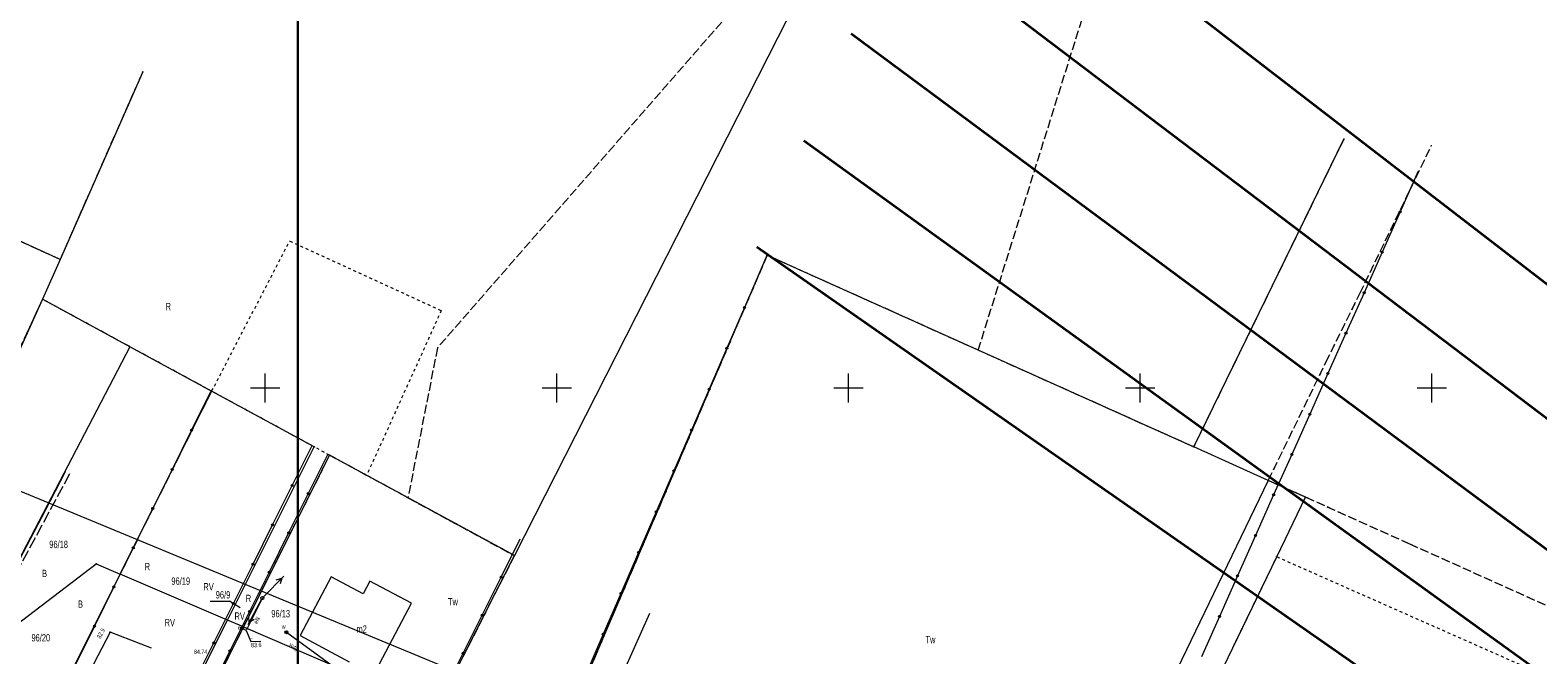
# Model space of a CAD drawing. Header units: metres. Extents: x -1013 to 1491425, y -5789533 to 1032.
# Tile 63 of 66: x -42 to 216, y 69 to 176. Entities that reach past the tile are written whole.
import ezdxf
from ezdxf.xclip import XClip

# ---------------------------------------------------------------- set-up
doc = ezdxf.new("R2010")
doc.units = ezdxf.units.M
doc.header["$MEASUREMENT"] = 0
doc.header["$XCLIPFRAME"] = 0
for name, pattern in [('3_SUPT_P_01', [2.5, 2, -0.5]), ('GUK', [2, 1.5, -0.5]), ('GUZ', [1, 0.5, -0.5])]:
    doc.linetypes.add(name, pattern=pattern)
doc.layers.add('700-L Mapa 1_500 dwg', color=7, linetype='Continuous')
doc.layers.add('708-L Opisy sytuacji 1_500 do legendy', color=7, linetype='Continuous')
for name, color, linetype, lineweight in [('703-L Płaszczyzny podejścia 2D3', 152, 'Continuous', 30), ('703-L Płaszczyzny podejścia 2D38', 171, 'Continuous', 35), ('708-L Opisy sytuacji 1_500 do legendy1', 7, 'Continuous', 13), ('708-L Opisy sytuacji 1_500 do legendy85', 1, 'Continuous', 25), ('GN.6640.3638.2023_9_Dzialki7', 9, 'Continuous', 18), ('GN.6640.3638.2023_9_EGBB_E_T_07', 9, 'Continuous', 18), ('GN.6640.3638.2023_9_EGBB_L_07', 9, 'Continuous', 18), ('GN.6640.3638.2023_9_Kontury90', 9, 'Continuous', 18), ('GN.6640.3638.2023_9_KTKR_D_L_07', 9, 'Continuous', 18), ('GN.6640.3638.2023_9_KTOK_L_47', 9, 'Continuous', 18), ('GN.6640.3638.2023_9_Numery_dzialek7', 9, 'Continuous', 18), ('GN.6640.3638.2023_9_Numery_konturow90', 9, 'Continuous', 18), ('GN.6640.3638.2023_9_Numery_uzytkow7', 9, 'Continuous', 18), ('GN.6640.3638.2023_9_PODZIAL_SEKCYJNY_L_07', 9, 'Continuous', 18), ('GN.6640.3638.2023_9_Punkty7', 9, 'Continuous', 18), ('GN.6640.3638.2023_9_SUPE_D_L_31', 9, 'Continuous', 18), ('GN.6640.3638.2023_9_SUPE_D_T_07', 9, 'Continuous', 18), ('GN.6640.3638.2023_9_SUPE_E_T_31', 9, 'Continuous', 18), ('GN.6640.3638.2023_9_SUPE_L_31', 9, 'Continuous', 18), ('GN.6640.3638.2023_9_SUPP_L_630', 9, 'Continuous', 18), ('GN.6640.3638.2023_9_SUPW_D_L_15', 9, 'Continuous', 18), ('GN.6640.3638.2023_9_SUPW_E_T_05', 9, 'Continuous', 18), ('GN.6640.3638.2023_9_SUPW_L_05', 9, 'Continuous', 18), ('GN.6640.3638.2023_9_SUSM_D_T_37', 9, 'Continuous', 18), ('GN.6640.3638.2023_9_SUTE_T_01', 9, 'Continuous', 18), ('GN.6640.3638.2023_9_SUTW_T_05', 9, 'Continuous', 18), ('GN.6640.3638.2023_9_SUUE_D_T_97', 9, 'Continuous', 18), ('GN.6640.3638.2023_9_SUUK_E_T_934', 9, 'Continuous', 18), ('GN.6640.3638.2023_9_SUUW_D_T_107', 9, 'Continuous', 18), ('GN.6640.3638.2023_9_SUUW_E_T_77', 9, 'Continuous', 18), ('GN.6640.3638.2023_9_Uzytki7', 9, 'Continuous', 18), ('GN.6640.3638.2023_9_ZAKRES_L_03', 9, 'Continuous', 18)]:
    doc.layers.add(name, color=color, linetype=linetype, lineweight=lineweight)
doc.styles.add('STYL_AUTOMATYCZNY_1', font='arial.ttf', dxfattribs={"width": 0.7})
doc.styles.add('STYL_AUTOMATYCZNY_2', font='arial.ttf')
doc.dimstyles.new('STYL_AUTOMATYCZNY__4', dxfattribs={"dimtxt": 1.25, "dimasz": 0.917874, "dimexe": 0.18, "dimexo": 0.04, "dimgap": 0, "dimtad": 1, "dimtih": 1, "dimtoh": 1, "dimzin": 0, "dimdsep": 46, "dimtxsty": 'STYL_AUTOMATYCZNY_2', "dimblk": 'ARROWHEAD_8', "dimblk1": 'ARROWHEAD_8', "dimblk2": 'ARROWHEAD_8', "dimcen": 0.09, "dimclrd": 7, "dimclre": 7, "dimclrt": 1, "dimazin": 0, "dimtfac": 1, "dimtdec": 4, "dimtmove": 2, "dimatfit": 3, "dimfxl": 1, "dimtolj": 1, "dimtzin": 0, "dimarcsym": 0})

# ---------------------------------------------------------------- blocks, each defined once
blk = doc.blocks.new('Rysunek_1_9', base_point=(-7447251.91, -5789835.33))
at = {"layer": 'GN.6640.3638.2023_9_Dzialki7', "color": 9, "linetype": 'Continuous', "lineweight": 18}
for p, q in [((95.12, 192.79), (40.83, 85.91)), ((-22.89, 168.91), (-37.05, 136.72)), ((157.27, 104.55), (183.02, 157.39)), ((-37.05, 136.72), (-63.7, 148.87)), ((47.13, 51.03), (84.15, 137.44)), ((84.15, 137.44), (157.27, 104.55)), ((-37.05, 136.72), (-40.06, 129.89)), ((-40.06, 129.89), (-63.37, 78.87)), ((-25.12, 121.76), (-40.06, 129.89)), ((-25.12, 121.76), (-49.28, 75.31)), ((-11.07, 114.12), (-25.12, 121.76)), ((-26.73, 82.74), (-11.07, 114.12)), ((6.5, 104.57), (-11.07, 114.12)), ((-8.36, 74.85), (6.5, 104.57)), ((170.06, 98.81), (157.27, 104.55)), ((9.13, 103.14), (-5.61, 73.67)), ((40.83, 85.91), (9.13, 103.14)), ((170.06, 98.81), (118.53, -8)), ((176.44, 95.93), (170.06, 98.81)), ((171.51, 85.71), (176.44, 95.93)), ((27.41, 59.51), (40.83, 85.91)), ((152.02, 45.32), (171.51, 85.71)), ((-50.9, 69.22), (-30.86, 84.52)), ((-37.7, 60.74), (-26.73, 82.74)), ((-30.86, 84.52), (-26.73, 82.74)), ((-8.36, 74.85), (-26.73, 82.74)), ((-19.45, 52.7), (-8.36, 74.85)), ((-16.71, 51.49), (-5.61, 73.67)), ((-5.61, 73.67), (-8.36, 74.85)), ((-5.61, 73.67), (27.41, 59.51))]:
    blk.add_line(p, q, dxfattribs=at)
at = {"layer": 'GN.6640.3638.2023_9_EGBB_L_07', "color": 9, "linetype": 'Continuous', "lineweight": 18}
for p, q in [((9.44, 82.27), (4.09, 72.18)), ((14.91, 79.37), (9.44, 82.27)), ((16.05, 81.52), (14.91, 79.37)), ((23.19, 77.73), (16.05, 81.52)), ((13.8, 60.03), (23.19, 77.73)), ((4.09, 72.18), (12.52, 67.7))]:
    blk.add_line(p, q, dxfattribs=at)
at = {"layer": 'GN.6640.3638.2023_9_Kontury90', "color": 9, "linetype": 'GUK', "lineweight": 18}
for p, q in [((102.65, 207.6), (27.64, 121.57)), ((120.33, 121.16), (140.1, 184.2)), ((-22.89, 168.91), (-37.05, 136.72)), ((183.02, 157.39), (157.27, 104.55)), ((185.77, 130.9), (198.06, 156.32)), ((-37.05, 136.72), (-51.64, 143.37)), ((84.15, 137.44), (47.13, 51.03)), ((120.33, 121.16), (84.15, 137.44)), ((-40.06, 129.89), (-44.96, 119.31)), ((-11.07, 114.12), (-40.06, 129.89)), ((179.95, 119.09), (185.77, 130.9)), ((27.64, 121.57), (22.58, 95.83)), ((152.17, 106.85), (120.33, 121.16)), ((170.06, 98.81), (179.95, 119.09)), ((-37.7, 60.74), (-11.07, 114.12)), ((157.27, 104.55), (152.17, 106.85)), ((9.13, 103.14), (-16.71, 51.49)), ((15.5, 99.68), (9.13, 103.14)), ((22.58, 95.83), (15.5, 99.68)), ((176.44, 95.93), (170.06, 98.81)), ((22.58, 95.83), (40.83, 85.91)), ((194.32, 87.89), (176.44, 95.93)), ((228.52, 72.49), (194.32, 87.89)), ((40.83, 85.91), (27.41, 59.51))]:
    blk.add_line(p, q, dxfattribs=at)
at = {"layer": 'GN.6640.3638.2023_9_KTKR_D_L_07', "color": 9, "linetype": 'Continuous', "lineweight": 18}
blk.add_line((53.82, 53.14), (64.02, 76.06), dxfattribs=at)
at = {"layer": 'GN.6640.3638.2023_9_KTOK_L_47', "color": 9, "linetype": 'Continuous', "lineweight": 18}
for p, q in [((195.77, 151.85), (192.68, 144.91)), ((192.68, 144.91), (189.58, 137.97)), ((189.58, 137.97), (186.48, 131.02)), ((83.31, 135.5), (80.28, 128.49)), ((-40.06, 129.89), (-43.27, 122.96)), ((186.48, 131.02), (183.38, 124.08)), ((80.28, 128.49), (77.26, 121.48)), ((183.38, 124.08), (180.28, 117.14)), ((77.26, 121.48), (74.23, 114.47)), ((180.28, 117.14), (177.18, 110.2)), ((-11.22, 114.15), (-14.54, 107.43)), ((74.23, 114.47), (71.2, 107.46)), ((177.18, 110.2), (174.08, 103.26)), ((-14.54, 107.43), (-17.86, 100.71)), ((71.2, 107.46), (68.18, 100.45)), ((2.74, 97.94), (6.1, 104.69)), ((8.84, 103.31), (5.48, 96.57)), ((174.08, 103.26), (170.98, 96.32)), ((-17.86, 100.71), (-21.18, 93.98)), ((68.18, 100.45), (65.15, 93.44)), ((-0.62, 91.18), (2.74, 97.94)), ((5.48, 96.57), (2.13, 89.82)), ((170.98, 96.32), (167.88, 89.38)), ((-21.18, 93.98), (-24.5, 87.26)), ((65.15, 93.44), (62.12, 86.44)), ((-3.98, 84.43), (-0.62, 91.18)), ((2.13, 89.82), (-1.23, 83.08)), ((38.56, 82.23), (41.82, 88.77)), ((167.88, 89.38), (164.79, 82.43)), ((-24.5, 87.26), (-27.83, 80.53)), ((62.12, 86.44), (59.1, 79.43)), ((-7.35, 77.68), (-3.98, 84.43)), ((-1.23, 83.08), (-4.58, 76.34)), ((-27.83, 80.53), (-31.15, 73.81)), ((35.3, 75.69), (38.56, 82.23)), ((164.79, 82.43), (161.69, 75.49)), ((-10.71, 70.92), (-7.35, 77.68)), ((59.1, 79.43), (56.07, 72.42)), ((-4.58, 76.34), (-7.94, 69.59)), ((32.03, 69.15), (35.3, 75.69)), ((161.69, 75.49), (158.59, 68.55)), ((-31.15, 73.81), (-34.47, 67.09)), ((56.07, 72.42), (53.04, 65.41)), ((-14.07, 64.17), (-10.71, 70.92)), ((-7.94, 69.59), (-11.29, 62.85)), ((28.77, 62.61), (32.03, 69.15))]:
    blk.add_line(p, q, dxfattribs=at)
for centre in [(192.68, 144.91), (189.58, 137.97), (186.48, 131.02), (80.28, 128.49), (183.38, 124.08), (77.26, 121.48), (180.28, 117.14), (74.23, 114.47), (177.18, 110.2), (-14.54, 107.43), (71.2, 107.46), (174.08, 103.26), (-17.86, 100.71), (68.18, 100.45), (2.74, 97.94), (5.48, 96.57), (170.98, 96.32), (-21.18, 93.98), (65.15, 93.44), (-0.62, 91.18), (2.13, 89.82), (167.88, 89.38), (-24.5, 87.26), (62.12, 86.44), (-3.98, 84.43), (-1.23, 83.08), (-27.83, 80.53), (38.56, 82.23), (164.79, 82.43), (-7.35, 77.68), (59.1, 79.43), (-4.58, 76.34), (35.3, 75.69), (161.69, 75.49), (-31.15, 73.81), (56.07, 72.42), (-10.71, 70.92), (-7.94, 69.59), (32.03, 69.15)]:
    blk.add_circle(centre, 0.17, dxfattribs=at)
at = {"layer": 'GN.6640.3638.2023_9_Numery_dzialek7', "color": 9, "linetype": 'Continuous', "lineweight": 18}
for p in [(-11.34, 78.07), (-6.16, 76.94)]:
    blk.add_line(p, (-8.01, 78.07), dxfattribs=at)
at = {"layer": 'GN.6640.3638.2023_9_PODZIAL_SEKCYJNY_L_07', "color": 9, "linetype": 'Continuous', "lineweight": 18}
for p, q in [((-1.91, 112.17), (-1.91, 117.17)), ((48.09, 112.17), (48.09, 117.17)), ((98.09, 112.17), (98.09, 117.17)), ((148.09, 112.17), (148.09, 117.17)), ((198.09, 112.17), (198.09, 117.17)), ((-4.41, 114.67), (0.59, 114.67)), ((45.59, 114.67), (50.59, 114.67)), ((95.59, 114.67), (100.59, 114.67)), ((145.59, 114.67), (150.59, 114.67)), ((195.59, 114.67), (200.59, 114.67))]:
    blk.add_line(p, q, dxfattribs=at)
at = {"layer": 'GN.6640.3638.2023_9_Punkty7', "color": 9, "linetype": 'Continuous', "lineweight": 18}
for centre in [(-22.89, 168.91), (183.02, 157.39), (84.15, 137.44), (-37.05, 136.72), (-40.06, 129.89), (-25.12, 121.76), (-11.07, 114.12), (6.5, 104.57), (157.27, 104.55), (9.13, 103.14), (170.06, 98.81), (176.44, 95.93), (40.83, 85.91), (171.51, 85.71), (-30.86, 84.52), (-26.73, 82.74), (-8.36, 74.85), (-5.61, 73.67)]:
    blk.add_circle(centre, 0.045, dxfattribs=at)
at = {"layer": 'GN.6640.3638.2023_9_SUPE_D_L_31', "color": 9, "linetype": 'Continuous', "lineweight": 18}
for p, q in [((-2.38, 78.64), (-5.18, 73.07)), ((-5.18, 73.07), (-5.88, 73.46))]:
    blk.add_line(p, q, dxfattribs=at)
at = {"layer": 'GN.6640.3638.2023_9_SUPE_D_T_07', "color": 9, "linetype": 'Continuous', "lineweight": 18}
for p, q in [((-2.2, 78.82), (1.29, 82.4)), ((-0.01, 81.78), (0.95, 82.05)), ((0.95, 82.05), (0.7, 81.08)), ((-2.5, 78.42), (-4.89, 74.03)), ((-4.66, 74.45), (-4.68, 75.45)), ((-3.8, 74.97), (-4.66, 74.45))]:
    blk.add_line(p, q, dxfattribs=at)
at = {"layer": 'GN.6640.3638.2023_9_SUPE_L_31', "color": 9, "linetype": 'Continuous', "lineweight": 18}
for p, q in [((-36.16, 100.31), (-39.59, 93.66)), ((-39.59, 93.66), (-52.21, 69.65))]:
    blk.add_line(p, q, dxfattribs=at)
at = {"layer": 'GN.6640.3638.2023_9_SUPP_L_630', "color": 9, "linetype": '3_SUPT_P_01', "lineweight": 18}
blk.add_line((-35.42, 99.95), (-50.7, 71.53), dxfattribs=at)
at = {"layer": 'GN.6640.3638.2023_9_SUPW_D_L_15', "color": 9, "linetype": 'Continuous', "lineweight": 18}
blk.add_line((1.75, 72.76), (11.45, 65.68), dxfattribs=at)
at = {"layer": 'GN.6640.3638.2023_9_SUPW_L_05', "color": 9, "linetype": 'Continuous', "lineweight": 18}
for p, q in [((-28.46, 72.77), (-35.59, 59.08)), ((-21.37, 70.02), (-28.46, 72.77))]:
    blk.add_line(p, q, dxfattribs=at)
at = {"layer": 'GN.6640.3638.2023_9_SUSM_D_T_37', "color": 9, "linetype": 'Continuous', "lineweight": 18}
blk.add_circle((-2.38, 78.64), 0.25, dxfattribs=at)
at = {"layer": 'GN.6640.3638.2023_9_SUTE_T_01', "color": 9, "linetype": 'Continuous', "lineweight": 18}
for p, q in [((-5.18, 73.07), (-4.36, 71.16)), ((-4.36, 71.16), (-2.65, 71.22))]:
    blk.add_line(p, q, dxfattribs=at)
at = {"layer": 'GN.6640.3638.2023_9_SUTW_T_05', "color": 9, "linetype": 'Continuous', "lineweight": 18}
blk.add_circle((-28.46, 72.77), 0.0625, dxfattribs=at)
at = {"layer": 'GN.6640.3638.2023_9_SUUE_D_T_97', "color": 9, "linetype": 'Continuous', "lineweight": 18}
for radius in [0.25, 0.225, 0.2, 0.175, 0.15, 0.125, 0.1, 0.075, 0.05, 0.025, 0.00715]:
    blk.add_circle((-5.88, 73.46), radius, dxfattribs=at)
at = {"layer": 'GN.6640.3638.2023_9_SUUW_D_T_107', "color": 9, "linetype": 'Continuous', "lineweight": 18}
for radius in [0.25, 0.225, 0.2, 0.175, 0.15, 0.125, 0.1, 0.075, 0.05, 0.025, 0.00715]:
    blk.add_circle((1.75, 72.76), radius, dxfattribs=at)
at = {"layer": 'GN.6640.3638.2023_9_Uzytki7', "color": 9, "linetype": 'GUZ', "lineweight": 18}
for p, q in [((-22.89, 168.91), (-37.05, 136.72)), ((183.02, 157.39), (157.27, 104.55)), ((185.77, 130.9), (198.06, 156.32)), ((-37.05, 136.72), (-51.64, 143.37)), ((-11.07, 114.12), (2.31, 139.89)), ((2.31, 139.89), (28.29, 127.95)), ((84.15, 137.44), (47.13, 51.03)), ((120.33, 121.16), (84.15, 137.44)), ((-40.06, 129.89), (-44.96, 119.31)), ((-11.07, 114.12), (-40.06, 129.89)), ((179.95, 119.09), (185.77, 130.9)), ((28.29, 127.95), (15.5, 99.68)), ((152.17, 106.85), (120.33, 121.16)), ((170.06, 98.81), (179.95, 119.09)), ((-37.7, 60.74), (-11.07, 114.12)), ((6.5, 104.57), (-11.07, 114.12)), ((157.27, 104.55), (152.17, 106.85)), ((9.13, 103.14), (6.5, 104.57)), ((-16.71, 51.49), (9.13, 103.14)), ((15.5, 99.68), (9.13, 103.14)), ((40.83, 85.91), (15.5, 99.68)), ((194.32, 87.89), (170.06, 98.81)), ((228.52, 72.49), (194.32, 87.89)), ((27.41, 59.51), (40.83, 85.91)), ((162.77, 67.61), (171.51, 85.71)), ((171.51, 85.71), (223.88, 62.5))]:
    blk.add_line(p, q, dxfattribs=at)
at = {"layer": 'GN.6640.3638.2023_9_ZAKRES_L_03', "color": 9, "linetype": 'Continuous', "lineweight": 18}
blk.add_line((181.21, 3.74), (-51.77, 100.2), dxfattribs=at)
at = {"layer": 'GN.6640.3638.2023_9_EGBB_E_T_07', "color": 9, "linetype": 'Continuous', "lineweight": 18, "insert": (13.76, 73.31), "char_height": 1.25, "attachment_point": 4, "style": 'STYL_AUTOMATYCZNY_1'}
blk.add_mtext('\\A1;{\\pql;\\fArial|b0|i0|c238|p0;\\W0.700000;m2}', dxfattribs=at)
at = {"layer": 'GN.6640.3638.2023_9_Numery_dzialek7', "color": 9, "linetype": 'Continuous', "lineweight": 18, "char_height": 1.26, "style": 'STYL_AUTOMATYCZNY_1'}
for s, insert, attachment_point in [('\\A1;{\\pql;\\fArial|b0|i0|c238|p0;\\W0.700000;96/18}', (-38.91, 88.46), 1), ('\\A1;{\\pql;\\fArial|b0|i0|c238|p0;\\W0.700000;96/19}', (-17.97, 82.17), 1), ('\\A1;{\\pql;\\fArial|b0|i0|c238|p0;\\W0.700000;96/9}', (-10.37, 78.54), 7), ('\\A1;{\\pql;\\fArial|b0|i0|c238|p0;\\W0.700000;96/13}', (-0.84, 76.58), 1), ('\\A1;{\\pql;\\fArial|b0|i0|c238|p0;\\W0.700000;96/20}', (-41.96, 72.45), 1)]:
    blk.add_mtext(s, dxfattribs=dict(at, insert=insert, attachment_point=attachment_point))
at = {"layer": 'GN.6640.3638.2023_9_Numery_konturow90', "color": 9, "linetype": 'Continuous', "lineweight": 18, "char_height": 1.26, "style": 'STYL_AUTOMATYCZNY_1'}
for s, insert, attachment_point in [('\\A1;{\\pql;\\fArial|b0|i0|c238|p0;\\W0.700000;RV}', (-12.49, 81.2), 1), ('\\A1;{\\pql;\\fArial|b0|i0|c238|p0;\\W0.700000;Tw}', (29.44, 78.62), 1), ('\\A1;{\\pql;\\fArial|b0|i0|c238|p0;\\W0.700000;RV}', (-19.14, 75.06), 1), ('\\A1;{\\pql;\\fArial|b0|i0|c238|p0;\\W0.700000;RV}', (-7.15, 76.16), 1), ('\\A1;{\\pql;\\fArial|b0|i0|c238|p0;\\W0.700000;Tw}', (111.29, 71.51), 4)]:
    blk.add_mtext(s, dxfattribs=dict(at, insert=insert, attachment_point=attachment_point))
at = {"layer": 'GN.6640.3638.2023_9_Numery_uzytkow7', "color": 9, "linetype": 'Continuous', "lineweight": 18, "char_height": 1.26, "attachment_point": 1, "style": 'STYL_AUTOMATYCZNY_1'}
for s, insert in [('\\A1;{\\pql;\\fArial|b0|i0|c238|p0;\\W0.700000;R}', (-18.97, 129.28)), ('\\A1;{\\pql;\\fArial|b0|i0|c238|p0;\\W0.700000;B}', (-40.15, 83.48)), ('\\A1;{\\pql;\\fArial|b0|i0|c238|p0;\\W0.700000;R}', (-22.55, 84.66)), ('\\A1;{\\pql;\\fArial|b0|i0|c238|p0;\\W0.700000;B}', (-33.99, 78.22)), ('\\A1;{\\pql;\\fArial|b0|i0|c238|p0;\\W0.700000;R}', (-5.22, 79.2))]:
    blk.add_mtext(s, dxfattribs=dict(at, insert=insert))
at = {"layer": 'GN.6640.3638.2023_9_SUPE_E_T_31', "color": 9, "linetype": 'Continuous', "lineweight": 18, "char_height": 0.75, "attachment_point": 4, "style": 'STYL_AUTOMATYCZNY_1'}
for s, insert, rotation in [('\\A1;{\\pql;\\fArial|b0|i0|c238|p0;\\W0.700000;eN}', (-3.6, 74.29), 62.6732), ('\\A1;{\\pql;\\fArial|b0|i0|c238|p0;\\W0.700000;e}', (-6.59, 73.51), 14.4432)]:
    blk.add_mtext(s, dxfattribs=dict(at, insert=insert, rotation=rotation))
at = {"layer": 'GN.6640.3638.2023_9_SUPW_E_T_05', "color": 9, "linetype": 'Continuous', "lineweight": 18, "insert": (2.38, 70.76), "char_height": 0.75, "attachment_point": 4, "rotation": 319.5426, "style": 'STYL_AUTOMATYCZNY_1'}
blk.add_mtext('\\A1;{\\pql;\\fArial|b0|i0|c238|p0;\\W0.700000;w40}', dxfattribs=at)
at = {"layer": 'GN.6640.3638.2023_9_SUTE_T_01', "color": 9, "linetype": 'Continuous', "lineweight": 18, "char_height": 0.75, "attachment_point": 1, "rotation": 1.9131, "style": 'STYL_AUTOMATYCZNY_1'}
for s, insert in [('\\A1;{\\pql;\\fArial|b0|i0|c238|p0;\\W0.700000;-}', (-4.37, 72.16)), ('\\A1;{\\pql;\\fArial|b0|i0|c238|p0;\\W0.700000;83.6}', (-4.32, 70.92))]:
    blk.add_mtext(s, dxfattribs=dict(at, insert=insert))
at = {"layer": 'GN.6640.3638.2023_9_SUTW_T_05', "color": 9, "linetype": 'Continuous', "lineweight": 18, "insert": (-30.46, 71.77), "char_height": 0.75, "attachment_point": 4, "rotation": 62.6285, "style": 'STYL_AUTOMATYCZNY_1'}
blk.add_mtext('\\A1;{\\pql;\\fArial|b0|i0|c238|p0;\\W0.700000;82.9}', dxfattribs=at)
at = {"layer": 'GN.6640.3638.2023_9_SUUK_E_T_934', "color": 9, "linetype": 'Continuous', "lineweight": 18, "insert": (-14.11, 69.79), "char_height": 0.75, "attachment_point": 1, "style": 'STYL_AUTOMATYCZNY_1'}
blk.add_mtext('\\A1;{\\pql;\\fArial|b0|i0|c238|p0;\\W0.700000;84.74}', dxfattribs=at)
at = {"layer": 'GN.6640.3638.2023_9_SUUW_E_T_77', "color": 9, "linetype": 'Continuous', "lineweight": 18, "insert": (0.93, 74.09), "char_height": 0.75, "attachment_point": 1, "rotation": 2.0831, "style": 'STYL_AUTOMATYCZNY_1'}
blk.add_mtext('\\A1;{\\pql;\\fArial|b0|i0|c238|p0;\\W0.700000;w}', dxfattribs=at)
blk = doc.blocks.new('*D19')
at = {"layer": '708-L Opisy sytuacji 1_500 do legendy1', "color": 7, "linetype": 'Continuous', "lineweight": 13}
for p, q in [((-54.06, 9.77), (-54.69, 9.52)), ((-54.06, 9.77), (-53.81, 9.13)), ((-56.01, 4.29), (-56.35, 4.88)), ((-56.01, 4.29), (-55.42, 4.62))]:
    blk.add_line(p, q, dxfattribs=at)
blk.add_arc((-18.29, -6.08), 39.12, 156.1008, 164.6316, dxfattribs=at)
at = {"layer": '708-L Opisy sytuacji 1_500 do legendy85', "color": 1, "lineweight": 25, "insert": (-63.9, 7.11), "char_height": 1.25, "attachment_point": 7, "style": 'STYL_AUTOMATYCZNY_2'}
blk.add_mtext('\\A1;{\\pql;\\fArial|b0|i0|c238|p0;\\W1.000000;8,53°/15%}', dxfattribs=at)
blk = doc.blocks.new('ARROWHEAD_8')
at = {"color": 0, "linetype": 'Continuous', "lineweight": 0}
blk.add_line((0, 0), (-1, 0), dxfattribs=at)
at = {"color": 0, "linetype": 'Continuous', "lineweight": 0, "flags": 128}
blk.add_lwpolyline([(-0.525, 0.525), (0, 0), (-0.525, -0.525)], dxfattribs=at)
blk = doc.blocks.new('*D20')
at = {"layer": '708-L Opisy sytuacji 1_500 do legendy1', "color": 7, "linetype": 'Continuous', "lineweight": 13}
for p, q in [((-37.67, 45.25), (-38.33, 45.09)), ((-37.67, 45.25), (-37.51, 44.58)), ((-40.4, 40.14), (-40.64, 40.78)), ((-40.4, 40.14), (-39.76, 40.38))]:
    blk.add_line(p, q, dxfattribs=at)
blk.add_arc((-4.8, 24.36), 38.94, 147.57, 156.1008, dxfattribs=at)
at = {"layer": '708-L Opisy sytuacji 1_500 do legendy85', "color": 1, "lineweight": 25, "insert": (-47.21, 44.21), "char_height": 1.25, "attachment_point": 7, "style": 'STYL_AUTOMATYCZNY_2'}
blk.add_mtext('\\A1;{\\pql;\\fArial|b0|i0|c238|p0;\\W1.000000;8,53°/15%}', dxfattribs=at)

msp = doc.modelspace()

# ---------------------------------------------------------------- linework, layer by layer
at = {"layer": '703-L Płaszczyzny podejścia 2D3', "color": 152, "linetype": 'Continuous', "lineweight": 30}
msp.add_line((3.682, 2.395), (3.682, 1031.954), dxfattribs=at)
msp.add_circle((8.227, 10.355), 1021.659, dxfattribs=at)
at = {"layer": '703-L Płaszczyzny podejścia 2D38', "color": 171, "linetype": 'Continuous', "lineweight": 35}
for p, q in [((114.778, 212.01), (652.7, -203.165)), ((597.844, -178.858), (106.675, 193.724)), ((542.989, -154.55), (98.572, 175.439)), ((90.47, 157.154), (488.133, -130.242)), ((82.367, 138.869), (433.278, -105.935))]:
    msp.add_line(p, q, dxfattribs=at)

# ---------------------------------------------------------------- block references
at = {"layer": '700-L Mapa 1_500 dwg', "color": 52, "linetype": 'Continuous', "lineweight": 25}
ref = msp.add_blockref('Rysunek_1_9', (-7447251.91, -5789835.327), dxfattribs=at)
XClip(ref).set_block_clipping_path([(-263.024729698, -194.3328058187), (268.520270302, 207.6028993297)])

# ---------------------------------------------------------------- dimensions: what is measured, and where the dimension line sits
at = {"layer": '708-L Opisy sytuacji 1_500 do legendy', "color": 7, "linetype": 'Continuous', "lineweight": 13}
for base, center, p1, p2, picture, middle in [((-39.127, 42.745), (-4.796, 24.363), (-336.803, 235.305), (-360.443, 181.958), '*D20', (-43.239, 44.833)), ((-55.136, 7.064), (-18.286, -6.082), (-397.573, 98.166), (-373.933, 151.513), '*D19', (-59.928, 7.732))]:
    dim = msp.add_angular_dim_3p(base=base, center=center, p1=p1, p2=p2, text='8,53°/15%', dimstyle='STYL_AUTOMATYCZNY__4', dxfattribs=at)
    dim.commit()
    dim.dimension.update_dxf_attribs({"geometry": picture, "text_midpoint": middle, "dimtype": 165})

doc.saveas('drawing.dxf')
